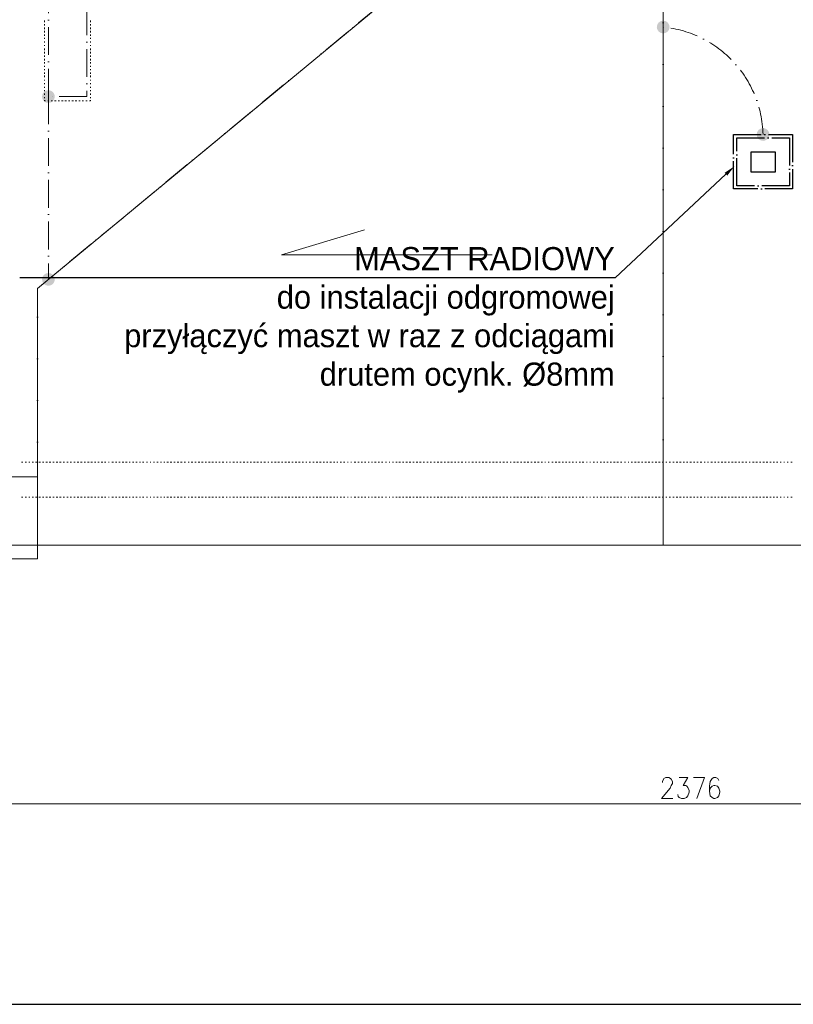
# Model space of a CAD drawing. Header units: centimetres. Extents: x -16053 to 7031, y -7778 to 254.
# Tile 148 of 256: x -6083 to -5412, y -6870 to -6017. Entities that reach past the tile are written whole.
import ezdxf
from ezdxf import colors
from ezdxf.entities.mleader import LeaderData, LeaderLine
from ezdxf.math import Vec2, Vec3

# ---------------------------------------------------------------- set-up
doc = ezdxf.new("R2010")
doc.units = ezdxf.units.CM
doc.header["$MEASUREMENT"] = 0
doc.linetypes.add('ACAD_ISO04W100', pattern=[30, 24, -3, 0, -3])
doc.linetypes.add('ACAD_ISO10W100', pattern=[18, 12, -3, 0, -3])
doc.layers.get('0').update_dxf_attribs({"linetype": 'CONTINUOUS'})
doc.layers.add('_jte_Uziom fund', color=243, linetype='ACAD_ISO04W100', lineweight=30)
doc.layers.add('ODGROMÓWKA', color=3, linetype='ACAD_ISO10W100', lineweight=13)
doc.layers.add('OPISY ELEKTRYCZNE', color=120, linetype='CONTINUOUS')

msp = doc.modelspace()

# ---------------------------------------------------------------- hatches: boundary and pattern name
at = {"layer": 'ODGROMÓWKA'}
h = msp.add_hatch(color=256, dxfattribs=at)
edge = h.paths.add_edge_path()
edge.add_arc((-5525.253, -6023.624), 5.528, 0, 360)
h = msp.add_hatch(color=256, dxfattribs=at)
edge = h.paths.add_edge_path()
edge.add_arc((-6057.941, -6083.848), 5.528, 0, 360)
h = msp.add_hatch(color=256, dxfattribs=at)
edge = h.paths.add_edge_path()
edge.add_arc((-5438.713, -6116.661), 5.528, 0, 360)
h = msp.add_hatch(color=256, dxfattribs=at)
edge = h.paths.add_edge_path()
edge.add_arc((-6057.941, -6242.139), 5.528, 0, 360)

# ---------------------------------------------------------------- linework, layer by layer
at = {"color": 252, "linetype": 'Continuous', "lineweight": 9, "true_color": 0x989898}
for points in [[(-4333.058, -5131.882), (-4313.211, -5131.882), (-4313.211, -6472.274), (-4360.845, -6472.274), (-6689.661, -6472.274), (-6689.661, -6402.476), (-6689.661, -5131.882), (-4935.441, -5131.882)], [(-5525.253, -6472.274), (-5525.253, -5131.882), (-5525.253, -5802.078), (-4983.407, -5354.178), (-4983.407, -5131.882), (-5525.253, -5131.882), (-6067.431, -5131.882), (-6067.431, -5354.178), (-5525.253, -5802.078), (-6067.431, -6249.978), (-6067.431, -6472.274), (-5525.253, -6472.274), (-4983.407, -6472.274), (-4983.407, -6249.978), (-5525.253, -5802.078)], [(-5673.451, -6220.868), (-5856.051, -6220.868), (-5783.937, -6199.366)]]:
    msp.add_lwpolyline(points, dxfattribs=at)
at = {"color": 254, "linetype": 'Continuous', "lineweight": 5, "true_color": 0xfdc4fd}
for points in [[(-6061.476, -6018.089), (-6061.476, -6019.412), (-6061.476, -6019.412)], [(-6021.45, -6019.412), (-6021.45, -6018.089), (-6021.45, -6018.089)], [(-6061.476, -6021.066), (-6061.476, -6022.389), (-6061.476, -6022.389)], [(-6061.476, -6024.043), (-6061.476, -6025.367), (-6061.476, -6025.367)], [(-6061.476, -6027.021), (-6061.476, -6028.344), (-6061.476, -6028.344)], [(-6021.45, -6022.389), (-6021.45, -6021.066), (-6021.45, -6021.066)], [(-6021.45, -6025.367), (-6021.45, -6024.043), (-6021.45, -6024.043)], [(-6021.45, -6028.344), (-6021.45, -6027.021), (-6021.45, -6027.021)], [(-6061.476, -6029.998), (-6061.476, -6031.321), (-6061.476, -6031.321)], [(-6061.476, -6032.975), (-6061.476, -6033.967), (-6061.476, -6033.967)], [(-6061.476, -6036.283), (-6061.476, -6036.945), (-6061.476, -6036.945)], [(-6021.45, -6031.321), (-6021.45, -6029.998), (-6021.45, -6029.998)], [(-6021.45, -6033.967), (-6021.45, -6032.975), (-6021.45, -6032.975)], [(-6021.45, -6036.945), (-6021.45, -6036.283), (-6021.45, -6036.283)], [(-6061.476, -6039.26), (-6061.476, -6039.922), (-6061.476, -6039.922)], [(-6061.476, -6042.237), (-6061.476, -6043.561), (-6061.476, -6043.561)], [(-6021.45, -6039.922), (-6021.45, -6039.26), (-6021.45, -6039.26)], [(-6021.45, -6043.561), (-6021.45, -6042.237), (-6021.45, -6042.237)], [(-6061.476, -6045.215), (-6061.476, -6046.538), (-6061.476, -6046.538)], [(-6061.476, -6048.192), (-6061.476, -6049.515), (-6061.476, -6049.515)], [(-6061.476, -6051.169), (-6061.476, -6052.492), (-6061.476, -6052.492)], [(-6021.45, -6046.538), (-6021.45, -6045.215), (-6021.45, -6045.215)], [(-6021.45, -6049.515), (-6021.45, -6048.192), (-6021.45, -6048.192)], [(-6021.45, -6052.492), (-6021.45, -6051.169), (-6021.45, -6051.169)], [(-6061.476, -6054.146), (-6061.476, -6055.138), (-6061.476, -6055.138)], [(-6061.476, -6057.123), (-6061.476, -6058.116), (-6061.476, -6058.116)], [(-6061.476, -6060.1), (-6061.476, -6061.093), (-6061.476, -6061.093)], [(-6021.45, -6055.138), (-6021.45, -6054.146), (-6021.45, -6054.146)], [(-6021.45, -6058.116), (-6021.45, -6057.123), (-6021.45, -6057.123)], [(-6021.45, -6061.093), (-6021.45, -6060.1), (-6021.45, -6060.1)], [(-6061.476, -6063.078), (-6061.476, -6064.07), (-6061.476, -6064.07)], [(-6061.476, -6065.724), (-6061.476, -6067.047), (-6061.476, -6067.047)], [(-6061.476, -6069.363), (-6061.476, -6070.024), (-6061.476, -6070.024)], [(-6021.45, -6064.07), (-6021.45, -6063.078), (-6021.45, -6063.078)], [(-6021.45, -6067.047), (-6021.45, -6065.724), (-6021.45, -6065.724)], [(-6021.45, -6070.024), (-6021.45, -6069.363), (-6021.45, -6069.363)], [(-6061.476, -6072.34), (-6061.476, -6073.002), (-6061.476, -6073.002)], [(-6061.476, -6075.317), (-6061.476, -6076.31), (-6061.476, -6076.31)], [(-6061.476, -6078.294), (-6061.476, -6079.287), (-6061.476, -6079.287)], [(-6021.45, -6073.002), (-6021.45, -6072.34), (-6021.45, -6072.34)], [(-6021.45, -6076.31), (-6021.45, -6075.317), (-6021.45, -6075.317)], [(-6021.45, -6079.287), (-6021.45, -6078.294), (-6021.45, -6078.294)], [(-6061.476, -6081.271), (-6061.476, -6082.264), (-6061.476, -6082.264)], [(-6061.476, -6084.249), (-6061.476, -6085.241), (-6061.476, -6085.241)], [(-6061.476, -6086.895), (-6061.476, -6087.557), (-6061.476, -6087.557)], [(-6061.476, -6087.557), (-6060.484, -6087.557), (-6060.484, -6087.557)], [(-6058.499, -6087.557), (-6057.507, -6087.557), (-6057.507, -6087.557)], [(-6055.522, -6087.557), (-6054.529, -6087.557), (-6054.529, -6087.557)], [(-6052.545, -6087.557), (-6051.222, -6087.557), (-6051.222, -6087.557)], [(-6049.568, -6087.557), (-6048.244, -6087.557), (-6048.244, -6087.557)], [(-6046.59, -6087.557), (-6045.267, -6087.557), (-6045.267, -6087.557)], [(-6043.613, -6087.557), (-6042.29, -6087.557), (-6042.29, -6087.557)], [(-6040.636, -6087.557), (-6039.313, -6087.557), (-6039.313, -6087.557)], [(-6037.659, -6087.557), (-6036.336, -6087.557), (-6036.336, -6087.557)], [(-6034.682, -6087.557), (-6033.358, -6087.557), (-6033.358, -6087.557)], [(-6031.704, -6087.557), (-6030.381, -6087.557), (-6030.381, -6087.557)], [(-6028.727, -6087.557), (-6027.404, -6087.557), (-6027.404, -6087.557)], [(-6025.419, -6087.557), (-6024.427, -6087.557), (-6024.427, -6087.557)], [(-6022.442, -6087.557), (-6021.45, -6087.557), (-6021.45, -6086.895)], [(-6021.45, -6082.264), (-6021.45, -6081.271), (-6021.45, -6081.271)], [(-6021.45, -6085.241), (-6021.45, -6084.249), (-6021.45, -6084.249)], [(-6081.324, -6400.491), (-6080.001, -6400.491), (-6080.001, -6400.491)], [(-6078.016, -6400.491), (-6077.024, -6400.491), (-6077.024, -6400.491)], [(-6075.039, -6400.491), (-6074.047, -6400.491), (-6074.047, -6400.491)], [(-6072.062, -6400.491), (-6070.739, -6400.491), (-6070.739, -6400.491)], [(-6069.085, -6400.491), (-6067.761, -6400.491), (-6067.761, -6400.491)], [(-6066.107, -6400.491), (-6064.784, -6400.491), (-6064.784, -6400.491)], [(-6063.13, -6400.491), (-6061.807, -6400.491), (-6061.807, -6400.491)], [(-6060.153, -6400.491), (-6058.83, -6400.491), (-6058.83, -6400.491)], [(-6057.176, -6400.491), (-6055.853, -6400.491), (-6055.853, -6400.491)], [(-6054.199, -6400.491), (-6052.876, -6400.491), (-6052.876, -6400.491)], [(-6051.222, -6400.491), (-6049.898, -6400.491), (-6049.898, -6400.491)], [(-6048.244, -6400.491), (-6046.921, -6400.491), (-6046.921, -6400.491)], [(-6045.267, -6400.491), (-6043.944, -6400.491), (-6043.944, -6400.491)], [(-6041.959, -6400.491), (-6040.967, -6400.491), (-6040.967, -6400.491)], [(-6038.982, -6400.491), (-6037.99, -6400.491), (-6037.99, -6400.491)], [(-6036.005, -6400.491), (-6034.682, -6400.491), (-6034.682, -6400.491)], [(-6033.028, -6400.491), (-6031.704, -6400.491), (-6031.704, -6400.491)], [(-6030.05, -6400.491), (-6028.727, -6400.491), (-6028.727, -6400.491)], [(-6027.073, -6400.491), (-6025.75, -6400.491), (-6025.75, -6400.491)], [(-6024.096, -6400.491), (-6022.773, -6400.491), (-6022.773, -6400.491)], [(-6021.119, -6400.491), (-6019.796, -6400.491), (-6019.796, -6400.491)], [(-6018.142, -6400.491), (-6016.819, -6400.491), (-6016.819, -6400.491)], [(-6015.165, -6400.491), (-6013.841, -6400.491), (-6013.841, -6400.491)], [(-6012.187, -6400.491), (-6010.864, -6400.491), (-6010.864, -6400.491)], [(-6009.21, -6400.491), (-6008.218, -6400.491), (-6008.218, -6400.491)], [(-6005.902, -6400.491), (-6005.241, -6400.491), (-6005.241, -6400.491)], [(-6002.925, -6400.491), (-6001.602, -6400.491), (-6001.602, -6400.491)], [(-5999.948, -6400.491), (-5998.625, -6400.491), (-5998.625, -6400.491)], [(-5996.971, -6400.491), (-5995.648, -6400.491), (-5995.648, -6400.491)], [(-5993.994, -6400.491), (-5992.67, -6400.491), (-5992.67, -6400.491)], [(-5991.016, -6400.491), (-5989.693, -6400.491), (-5989.693, -6400.491)], [(-5988.039, -6400.491), (-5987.047, -6400.491), (-5987.047, -6400.491)], [(-5985.062, -6400.491), (-5984.07, -6400.491), (-5984.07, -6400.491)], [(-5982.085, -6400.491), (-5981.092, -6400.491), (-5981.092, -6400.491)], [(-5979.108, -6400.491), (-5978.115, -6400.491), (-5978.115, -6400.491)], [(-5976.461, -6400.491), (-5975.138, -6400.491), (-5975.138, -6400.491)], [(-5972.822, -6400.491), (-5972.161, -6400.491), (-5972.161, -6400.491)], [(-5969.845, -6400.491), (-5969.184, -6400.491), (-5969.184, -6400.491)], [(-5966.868, -6400.491), (-5965.876, -6400.491), (-5965.876, -6400.491)], [(-5963.891, -6400.491), (-5962.899, -6400.491), (-5962.899, -6400.491)], [(-5960.914, -6400.491), (-5959.921, -6400.491), (-5959.921, -6400.491)], [(-5957.937, -6400.491), (-5956.944, -6400.491), (-5956.944, -6400.491)], [(-5955.29, -6400.491), (-5953.967, -6400.491), (-5953.967, -6400.491)], [(-5952.313, -6400.491), (-5950.99, -6400.491), (-5950.99, -6400.491)], [(-5949.336, -6400.491), (-5948.013, -6400.491), (-5948.013, -6400.491)], [(-5946.359, -6400.491), (-5945.035, -6400.491), (-5945.035, -6400.491)], [(-5943.381, -6400.491), (-5942.058, -6400.491), (-5942.058, -6400.491)], [(-5940.404, -6400.491), (-5939.081, -6400.491), (-5939.081, -6400.491)], [(-5936.766, -6400.491), (-5936.104, -6400.491), (-5936.104, -6400.491)], [(-5934.119, -6400.491), (-5932.796, -6400.491), (-5932.796, -6400.491)], [(-5931.142, -6400.491), (-5929.819, -6400.491), (-5929.819, -6400.491)], [(-5928.165, -6400.491), (-5926.842, -6400.491), (-5926.842, -6400.491)], [(-5925.188, -6400.491), (-5923.864, -6400.491), (-5923.864, -6400.491)], [(-5922.21, -6400.491), (-5920.887, -6400.491), (-5920.887, -6400.491)], [(-5919.233, -6400.491), (-5917.91, -6400.491), (-5917.91, -6400.491)], [(-5916.256, -6400.491), (-5914.933, -6400.491), (-5914.933, -6400.491)], [(-5913.279, -6400.491), (-5911.956, -6400.491), (-5911.956, -6400.491)], [(-5910.302, -6400.491), (-5908.979, -6400.491), (-5908.979, -6400.491)], [(-5907.325, -6400.491), (-5906.001, -6400.491), (-5906.001, -6400.491)], [(-5904.017, -6400.491), (-5903.024, -6400.491), (-5903.024, -6400.491)], [(-5901.039, -6400.491), (-5900.047, -6400.491), (-5900.047, -6400.491)], [(-5898.062, -6400.491), (-5896.739, -6400.491), (-5896.739, -6400.491)], [(-5895.085, -6400.491), (-5893.762, -6400.491), (-5893.762, -6400.491)], [(-5892.108, -6400.491), (-5890.785, -6400.491), (-5890.785, -6400.491)], [(-5889.131, -6400.491), (-5887.807, -6400.491), (-5887.807, -6400.491)], [(-5886.153, -6400.491), (-5884.83, -6400.491), (-5884.83, -6400.491)], [(-5883.176, -6400.491), (-5881.853, -6400.491), (-5881.853, -6400.491)], [(-5880.199, -6400.491), (-5878.876, -6400.491), (-5878.876, -6400.491)], [(-5877.222, -6400.491), (-5875.899, -6400.491), (-5875.899, -6400.491)], [(-5874.245, -6400.491), (-5872.922, -6400.491), (-5872.922, -6400.491)], [(-5871.268, -6400.491), (-5869.944, -6400.491), (-5869.944, -6400.491)], [(-5867.96, -6400.491), (-5866.967, -6400.491), (-5866.967, -6400.491)], [(-5864.982, -6400.491), (-5863.659, -6400.491), (-5863.659, -6400.491)], [(-5862.005, -6400.491), (-5860.682, -6400.491), (-5860.682, -6400.491)], [(-5859.028, -6400.491), (-5857.705, -6400.491), (-5857.705, -6400.491)], [(-5856.051, -6400.491), (-5854.728, -6400.491), (-5854.728, -6400.491)], [(-5853.074, -6400.491), (-5851.751, -6400.491), (-5851.751, -6400.491)], [(-5850.097, -6400.491), (-5848.773, -6400.491), (-5848.773, -6400.491)], [(-5847.119, -6400.491), (-5845.796, -6400.491), (-5845.796, -6400.491)], [(-5844.142, -6400.491), (-5842.819, -6400.491), (-5842.819, -6400.491)], [(-5841.165, -6400.491), (-5839.842, -6400.491), (-5839.842, -6400.491)], [(-5838.188, -6400.491), (-5836.865, -6400.491), (-5836.865, -6400.491)], [(-5834.88, -6400.491), (-5833.887, -6400.491), (-5833.887, -6400.491)], [(-5831.903, -6400.491), (-5830.91, -6400.491), (-5830.91, -6400.491)], [(-5828.925, -6400.491), (-5827.602, -6400.491), (-5827.602, -6400.491)], [(-5825.948, -6400.491), (-5824.625, -6400.491), (-5824.625, -6400.491)], [(-5822.971, -6400.491), (-5821.648, -6400.491), (-5821.648, -6400.491)], [(-5819.994, -6400.491), (-5818.671, -6400.491), (-5818.671, -6400.491)], [(-5817.017, -6400.491), (-5815.694, -6400.491), (-5815.694, -6400.491)], [(-5814.04, -6400.491), (-5812.716, -6400.491), (-5812.716, -6400.491)], [(-5811.062, -6400.491), (-5809.739, -6400.491), (-5809.739, -6400.491)], [(-5808.085, -6400.491), (-5807.093, -6400.491), (-5807.093, -6400.491)], [(-5805.108, -6400.491), (-5804.116, -6400.491), (-5804.116, -6400.491)], [(-5802.131, -6400.491), (-5801.138, -6400.491), (-5801.138, -6400.491)], [(-5798.823, -6400.491), (-5798.161, -6400.491), (-5798.161, -6400.491)], [(-5795.846, -6400.491), (-5795.184, -6400.491), (-5795.184, -6400.491)], [(-5792.869, -6400.491), (-5791.545, -6400.491), (-5791.545, -6400.491)], [(-5789.891, -6400.491), (-5788.568, -6400.491), (-5788.568, -6400.491)], [(-5786.914, -6400.491), (-5785.922, -6400.491), (-5785.922, -6400.491)], [(-5783.937, -6400.491), (-5782.945, -6400.491), (-5782.945, -6400.491)], [(-5780.96, -6400.491), (-5779.967, -6400.491), (-5779.967, -6400.491)], [(-5777.983, -6400.491), (-5776.99, -6400.491), (-5776.99, -6400.491)], [(-5775.336, -6400.491), (-5774.013, -6400.491), (-5774.013, -6400.491)], [(-5772.359, -6400.491), (-5771.036, -6400.491), (-5771.036, -6400.491)], [(-5769.382, -6400.491), (-5768.059, -6400.491), (-5768.059, -6400.491)], [(-5765.743, -6400.491), (-5765.082, -6400.491), (-5765.082, -6400.491)], [(-5762.766, -6400.491), (-5762.104, -6400.491), (-5762.104, -6400.491)], [(-5759.789, -6400.491), (-5758.796, -6400.491), (-5758.796, -6400.491)], [(-5756.812, -6400.491), (-5755.819, -6400.491), (-5755.819, -6400.491)], [(-5754.165, -6400.491), (-5752.842, -6400.491), (-5752.842, -6400.491)], [(-5751.188, -6400.491), (-5749.865, -6400.491), (-5749.865, -6400.491)], [(-5748.211, -6400.491), (-5746.888, -6400.491), (-5746.888, -6400.491)], [(-5745.234, -6400.491), (-5743.91, -6400.491), (-5743.91, -6400.491)], [(-5742.256, -6400.491), (-5740.933, -6400.491), (-5740.933, -6400.491)], [(-5739.279, -6400.491), (-5737.956, -6400.491), (-5737.956, -6400.491)], [(-5736.302, -6400.491), (-5734.979, -6400.491), (-5734.979, -6400.491)], [(-5733.325, -6400.491), (-5732.002, -6400.491), (-5732.002, -6400.491)], [(-5730.017, -6400.491), (-5729.025, -6400.491), (-5729.025, -6400.491)], [(-5727.04, -6400.491), (-5726.047, -6400.491), (-5726.047, -6400.491)], [(-5724.063, -6400.491), (-5722.739, -6400.491), (-5722.739, -6400.491)], [(-5721.085, -6400.491), (-5719.762, -6400.491), (-5719.762, -6400.491)], [(-5718.108, -6400.491), (-5716.785, -6400.491), (-5716.785, -6400.491)], [(-5715.131, -6400.491), (-5713.808, -6400.491), (-5713.808, -6400.491)], [(-5712.154, -6400.491), (-5710.831, -6400.491), (-5710.831, -6400.491)], [(-5709.177, -6400.491), (-5707.854, -6400.491), (-5707.854, -6400.491)], [(-5706.2, -6400.491), (-5704.876, -6400.491), (-5704.876, -6400.491)], [(-5703.222, -6400.491), (-5701.899, -6400.491), (-5701.899, -6400.491)], [(-5700.245, -6400.491), (-5698.922, -6400.491), (-5698.922, -6400.491)], [(-5696.937, -6400.491), (-5695.945, -6400.491), (-5695.945, -6400.491)], [(-5693.96, -6400.491), (-5692.968, -6400.491), (-5692.968, -6400.491)], [(-5690.983, -6400.491), (-5689.66, -6400.491), (-5689.66, -6400.491)], [(-5688.006, -6400.491), (-5686.682, -6400.491), (-5686.682, -6400.491)], [(-5685.028, -6400.491), (-5683.705, -6400.491), (-5683.705, -6400.491)], [(-5682.051, -6400.491), (-5680.728, -6400.491), (-5680.728, -6400.491)], [(-5679.074, -6400.491), (-5677.751, -6400.491), (-5677.751, -6400.491)], [(-5676.097, -6400.491), (-5674.774, -6400.491), (-5674.774, -6400.491)], [(-5673.12, -6400.491), (-5671.797, -6400.491), (-5671.797, -6400.491)], [(-5670.143, -6400.491), (-5668.819, -6400.491), (-5668.819, -6400.491)], [(-5667.165, -6400.491), (-5665.842, -6400.491), (-5665.842, -6400.491)], [(-5664.188, -6400.491), (-5662.865, -6400.491), (-5662.865, -6400.491)], [(-5660.88, -6400.491), (-5659.888, -6400.491), (-5659.888, -6400.491)], [(-5657.903, -6400.491), (-5656.911, -6400.491), (-5656.911, -6400.491)], [(-5654.926, -6400.491), (-5653.603, -6400.491), (-5653.603, -6400.491)], [(-5651.949, -6400.491), (-5650.626, -6400.491), (-5650.626, -6400.491)], [(-5648.972, -6400.491), (-5647.648, -6400.491), (-5647.648, -6400.491)], [(-5645.994, -6400.491), (-5644.671, -6400.491), (-5644.671, -6400.491)], [(-5643.017, -6400.491), (-5641.694, -6400.491), (-5641.694, -6400.491)], [(-5640.04, -6400.491), (-5638.717, -6400.491), (-5638.717, -6400.491)], [(-5637.063, -6400.491), (-5635.74, -6400.491), (-5635.74, -6400.491)], [(-5634.086, -6400.491), (-5632.762, -6400.491), (-5632.762, -6400.491)], [(-5631.108, -6400.491), (-5629.785, -6400.491), (-5629.785, -6400.491)], [(-5627.801, -6400.491), (-5627.139, -6400.491), (-5627.139, -6400.491)], [(-5624.823, -6400.491), (-5624.162, -6400.491), (-5624.162, -6400.491)], [(-5621.846, -6400.491), (-5620.523, -6400.491), (-5620.523, -6400.491)], [(-5618.869, -6400.491), (-5617.546, -6400.491), (-5617.546, -6400.491)], [(-5615.892, -6400.491), (-5614.569, -6400.491), (-5614.569, -6400.491)], [(-5612.915, -6400.491), (-5611.591, -6400.491), (-5611.591, -6400.491)], [(-5609.937, -6400.491), (-5608.614, -6400.491), (-5608.614, -6400.491)], [(-5606.96, -6400.491), (-5605.968, -6400.491), (-5605.968, -6400.491)], [(-5603.983, -6400.491), (-5602.991, -6400.491), (-5602.991, -6400.491)], [(-5601.006, -6400.491), (-5600.013, -6400.491), (-5600.013, -6400.491)], [(-5598.029, -6400.491), (-5597.036, -6400.491), (-5597.036, -6400.491)], [(-5595.382, -6400.491), (-5594.059, -6400.491), (-5594.059, -6400.491)], [(-5591.744, -6400.491), (-5591.082, -6400.491), (-5591.082, -6400.491)], [(-5588.766, -6400.491), (-5588.105, -6400.491), (-5588.105, -6400.491)], [(-5585.789, -6400.491), (-5584.797, -6400.491), (-5584.797, -6400.491)], [(-5582.812, -6400.491), (-5581.82, -6400.491), (-5581.82, -6400.491)], [(-5579.835, -6400.491), (-5578.842, -6400.491), (-5578.842, -6400.491)], [(-5576.858, -6400.491), (-5575.865, -6400.491), (-5575.865, -6400.491)], [(-5574.211, -6400.491), (-5572.888, -6400.491), (-5572.888, -6400.491)], [(-5571.234, -6400.491), (-5569.911, -6400.491), (-5569.911, -6400.491)], [(-5568.257, -6400.491), (-5566.934, -6400.491), (-5566.934, -6400.491)], [(-5565.28, -6400.491), (-5563.957, -6400.491), (-5563.957, -6400.491)], [(-5562.303, -6400.491), (-5560.979, -6400.491), (-5560.979, -6400.491)], [(-5558.664, -6400.491), (-5558.002, -6400.491), (-5558.002, -6400.491)], [(-5555.687, -6400.491), (-5555.025, -6400.491), (-5555.025, -6400.491)], [(-5553.04, -6400.491), (-5551.717, -6400.491), (-5551.717, -6400.491)], [(-5550.063, -6400.491), (-5548.74, -6400.491), (-5548.74, -6400.491)], [(-5547.086, -6400.491), (-5545.763, -6400.491), (-5545.763, -6400.491)], [(-5544.109, -6400.491), (-5542.785, -6400.491), (-5542.785, -6400.491)], [(-5541.132, -6400.491), (-5539.808, -6400.491), (-5539.808, -6400.491)], [(-5538.154, -6400.491), (-5536.831, -6400.491), (-5536.831, -6400.491)], [(-5535.177, -6400.491), (-5533.854, -6400.491), (-5533.854, -6400.491)], [(-5532.2, -6400.491), (-5530.877, -6400.491), (-5530.877, -6400.491)], [(-5529.223, -6400.491), (-5527.9, -6400.491), (-5527.9, -6400.491)], [(-5526.246, -6400.491), (-5524.922, -6400.491), (-5524.922, -6400.491)], [(-5522.938, -6400.491), (-5521.945, -6400.491), (-5521.945, -6400.491)], [(-5519.96, -6400.491), (-5518.968, -6400.491), (-5518.968, -6400.491)], [(-5516.983, -6400.491), (-5515.66, -6400.491), (-5515.66, -6400.491)], [(-5514.006, -6400.491), (-5512.683, -6400.491), (-5512.683, -6400.491)], [(-5511.029, -6400.491), (-5509.706, -6400.491), (-5509.706, -6400.491)], [(-5508.052, -6400.491), (-5506.729, -6400.491), (-5506.729, -6400.491)], [(-5505.075, -6400.491), (-5503.751, -6400.491), (-5503.751, -6400.491)], [(-5502.097, -6400.491), (-5500.774, -6400.491), (-5500.774, -6400.491)], [(-5499.12, -6400.491), (-5497.797, -6400.491), (-5497.797, -6400.491)], [(-5496.143, -6400.491), (-5494.82, -6400.491), (-5494.82, -6400.491)], [(-5493.166, -6400.491), (-5491.843, -6400.491), (-5491.843, -6400.491)], [(-5489.858, -6400.491), (-5488.865, -6400.491), (-5488.865, -6400.491)], [(-5486.881, -6400.491), (-5485.888, -6400.491), (-5485.888, -6400.491)], [(-5483.904, -6400.491), (-5482.58, -6400.491), (-5482.58, -6400.491)], [(-5480.926, -6400.491), (-5479.603, -6400.491), (-5479.603, -6400.491)], [(-5477.949, -6400.491), (-5476.626, -6400.491), (-5476.626, -6400.491)], [(-5474.972, -6400.491), (-5473.649, -6400.491), (-5473.649, -6400.491)], [(-5471.995, -6400.491), (-5470.672, -6400.491), (-5470.672, -6400.491)], [(-5469.018, -6400.491), (-5467.694, -6400.491), (-5467.694, -6400.491)], [(-5466.04, -6400.491), (-5464.717, -6400.491), (-5464.717, -6400.491)], [(-5463.063, -6400.491), (-5461.74, -6400.491), (-5461.74, -6400.491)], [(-5460.086, -6400.491), (-5458.763, -6400.491), (-5458.763, -6400.491)], [(-5457.109, -6400.491), (-5455.786, -6400.491), (-5455.786, -6400.491)], [(-5453.801, -6400.491), (-5452.809, -6400.491), (-5452.809, -6400.491)], [(-5450.824, -6400.491), (-5449.831, -6400.491), (-5449.831, -6400.491)], [(-5447.847, -6400.491), (-5446.523, -6400.491), (-5446.523, -6400.491)], [(-5444.869, -6400.491), (-5443.546, -6400.491), (-5443.546, -6400.491)], [(-5441.892, -6400.491), (-5440.569, -6400.491), (-5440.569, -6400.491)], [(-5438.915, -6400.491), (-5437.592, -6400.491), (-5437.592, -6400.491)], [(-5435.938, -6400.491), (-5434.615, -6400.491), (-5434.615, -6400.491)], [(-5432.961, -6400.491), (-5431.637, -6400.491), (-5431.637, -6400.491)], [(-5429.983, -6400.491), (-5428.66, -6400.491), (-5428.66, -6400.491)], [(-5427.006, -6400.491), (-5426.014, -6400.491), (-5426.014, -6400.491)], [(-5424.029, -6400.491), (-5423.037, -6400.491), (-5423.037, -6400.491)], [(-5420.721, -6400.491), (-5420.06, -6400.491), (-5420.06, -6400.491)], [(-5417.744, -6400.491), (-5417.082, -6400.491), (-5417.082, -6400.491)], [(-5414.767, -6400.491), (-5413.444, -6400.491), (-5413.444, -6400.491)], [(-6081.324, -6430.594), (-6080.001, -6430.594), (-6080.001, -6430.594)], [(-6078.016, -6430.594), (-6077.024, -6430.594), (-6077.024, -6430.594)], [(-6075.039, -6430.594), (-6074.047, -6430.594), (-6074.047, -6430.594)], [(-6072.062, -6430.594), (-6070.739, -6430.594), (-6070.739, -6430.594)], [(-6069.085, -6430.594), (-6067.761, -6430.594), (-6067.761, -6430.594)], [(-6066.107, -6430.594), (-6064.784, -6430.594), (-6064.784, -6430.594)], [(-6063.13, -6430.594), (-6061.807, -6430.594), (-6061.807, -6430.594)], [(-6060.153, -6430.594), (-6058.83, -6430.594), (-6058.83, -6430.594)], [(-6057.176, -6430.594), (-6055.853, -6430.594), (-6055.853, -6430.594)], [(-6054.199, -6430.594), (-6052.876, -6430.594), (-6052.876, -6430.594)], [(-6051.222, -6430.594), (-6049.898, -6430.594), (-6049.898, -6430.594)], [(-6048.244, -6430.594), (-6046.921, -6430.594), (-6046.921, -6430.594)], [(-6045.267, -6430.594), (-6043.944, -6430.594), (-6043.944, -6430.594)], [(-6041.959, -6430.594), (-6040.967, -6430.594), (-6040.967, -6430.594)], [(-6038.982, -6430.594), (-6037.99, -6430.594), (-6037.99, -6430.594)], [(-6036.005, -6430.594), (-6034.682, -6430.594), (-6034.682, -6430.594)], [(-6033.028, -6430.594), (-6031.704, -6430.594), (-6031.704, -6430.594)], [(-6030.05, -6430.594), (-6028.727, -6430.594), (-6028.727, -6430.594)], [(-6027.073, -6430.594), (-6025.75, -6430.594), (-6025.75, -6430.594)], [(-6024.096, -6430.594), (-6022.773, -6430.594), (-6022.773, -6430.594)], [(-6021.119, -6430.594), (-6019.796, -6430.594), (-6019.796, -6430.594)], [(-6018.142, -6430.594), (-6016.819, -6430.594), (-6016.819, -6430.594)], [(-6015.165, -6430.594), (-6013.841, -6430.594), (-6013.841, -6430.594)], [(-6012.187, -6430.594), (-6010.864, -6430.594), (-6010.864, -6430.594)], [(-6009.21, -6430.594), (-6008.218, -6430.594), (-6008.218, -6430.594)], [(-6005.902, -6430.594), (-6005.241, -6430.594), (-6005.241, -6430.594)], [(-6002.925, -6430.594), (-6001.602, -6430.594), (-6001.602, -6430.594)], [(-5999.948, -6430.594), (-5998.625, -6430.594), (-5998.625, -6430.594)], [(-5996.971, -6430.594), (-5995.648, -6430.594), (-5995.648, -6430.594)], [(-5993.994, -6430.594), (-5992.67, -6430.594), (-5992.67, -6430.594)], [(-5991.016, -6430.594), (-5989.693, -6430.594), (-5989.693, -6430.594)], [(-5988.039, -6430.594), (-5987.047, -6430.594), (-5987.047, -6430.594)], [(-5985.062, -6430.594), (-5984.07, -6430.594), (-5984.07, -6430.594)], [(-5982.085, -6430.594), (-5981.092, -6430.594), (-5981.092, -6430.594)], [(-5979.108, -6430.594), (-5978.115, -6430.594), (-5978.115, -6430.594)], [(-5976.461, -6430.594), (-5975.138, -6430.594), (-5975.138, -6430.594)], [(-5972.822, -6430.594), (-5972.161, -6430.594), (-5972.161, -6430.594)], [(-5969.845, -6430.594), (-5969.184, -6430.594), (-5969.184, -6430.594)], [(-5966.868, -6430.594), (-5965.876, -6430.594), (-5965.876, -6430.594)], [(-5963.891, -6430.594), (-5962.899, -6430.594), (-5962.899, -6430.594)], [(-5960.914, -6430.594), (-5959.921, -6430.594), (-5959.921, -6430.594)], [(-5957.937, -6430.594), (-5956.944, -6430.594), (-5956.944, -6430.594)], [(-5955.29, -6430.594), (-5953.967, -6430.594), (-5953.967, -6430.594)], [(-5952.313, -6430.594), (-5950.99, -6430.594), (-5950.99, -6430.594)], [(-5949.336, -6430.594), (-5948.013, -6430.594), (-5948.013, -6430.594)], [(-5946.359, -6430.594), (-5945.035, -6430.594), (-5945.035, -6430.594)], [(-5943.381, -6430.594), (-5942.058, -6430.594), (-5942.058, -6430.594)], [(-5940.404, -6430.594), (-5939.081, -6430.594), (-5939.081, -6430.594)], [(-5936.766, -6430.594), (-5936.104, -6430.594), (-5936.104, -6430.594)], [(-5934.119, -6430.594), (-5932.796, -6430.594), (-5932.796, -6430.594)], [(-5931.142, -6430.594), (-5929.819, -6430.594), (-5929.819, -6430.594)], [(-5928.165, -6430.594), (-5926.842, -6430.594), (-5926.842, -6430.594)], [(-5925.188, -6430.594), (-5923.864, -6430.594), (-5923.864, -6430.594)], [(-5922.21, -6430.594), (-5920.887, -6430.594), (-5920.887, -6430.594)], [(-5919.233, -6430.594), (-5917.91, -6430.594), (-5917.91, -6430.594)], [(-5916.256, -6430.594), (-5914.933, -6430.594), (-5914.933, -6430.594)], [(-5913.279, -6430.594), (-5911.956, -6430.594), (-5911.956, -6430.594)], [(-5910.302, -6430.594), (-5908.979, -6430.594), (-5908.979, -6430.594)], [(-5907.325, -6430.594), (-5906.001, -6430.594), (-5906.001, -6430.594)], [(-5904.017, -6430.594), (-5903.024, -6430.594), (-5903.024, -6430.594)], [(-5901.039, -6430.594), (-5900.047, -6430.594), (-5900.047, -6430.594)], [(-5898.062, -6430.594), (-5896.739, -6430.594), (-5896.739, -6430.594)], [(-5895.085, -6430.594), (-5893.762, -6430.594), (-5893.762, -6430.594)], [(-5892.108, -6430.594), (-5890.785, -6430.594), (-5890.785, -6430.594)], [(-5889.131, -6430.594), (-5887.807, -6430.594), (-5887.807, -6430.594)], [(-5886.153, -6430.594), (-5884.83, -6430.594), (-5884.83, -6430.594)], [(-5883.176, -6430.594), (-5881.853, -6430.594), (-5881.853, -6430.594)], [(-5880.199, -6430.594), (-5878.876, -6430.594), (-5878.876, -6430.594)], [(-5877.222, -6430.594), (-5875.899, -6430.594), (-5875.899, -6430.594)], [(-5874.245, -6430.594), (-5872.922, -6430.594), (-5872.922, -6430.594)], [(-5871.268, -6430.594), (-5869.944, -6430.594), (-5869.944, -6430.594)], [(-5867.96, -6430.594), (-5866.967, -6430.594), (-5866.967, -6430.594)], [(-5864.982, -6430.594), (-5863.659, -6430.594), (-5863.659, -6430.594)], [(-5862.005, -6430.594), (-5860.682, -6430.594), (-5860.682, -6430.594)], [(-5859.028, -6430.594), (-5857.705, -6430.594), (-5857.705, -6430.594)], [(-5856.051, -6430.594), (-5854.728, -6430.594), (-5854.728, -6430.594)], [(-5853.074, -6430.594), (-5851.751, -6430.594), (-5851.751, -6430.594)], [(-5850.097, -6430.594), (-5848.773, -6430.594), (-5848.773, -6430.594)], [(-5847.119, -6430.594), (-5845.796, -6430.594), (-5845.796, -6430.594)], [(-5844.142, -6430.594), (-5842.819, -6430.594), (-5842.819, -6430.594)], [(-5841.165, -6430.594), (-5839.842, -6430.594), (-5839.842, -6430.594)], [(-5838.188, -6430.594), (-5836.865, -6430.594), (-5836.865, -6430.594)], [(-5834.88, -6430.594), (-5833.887, -6430.594), (-5833.887, -6430.594)], [(-5831.903, -6430.594), (-5830.91, -6430.594), (-5830.91, -6430.594)], [(-5828.925, -6430.594), (-5827.602, -6430.594), (-5827.602, -6430.594)], [(-5825.948, -6430.594), (-5824.625, -6430.594), (-5824.625, -6430.594)], [(-5822.971, -6430.594), (-5821.648, -6430.594), (-5821.648, -6430.594)], [(-5819.994, -6430.594), (-5818.671, -6430.594), (-5818.671, -6430.594)], [(-5817.017, -6430.594), (-5815.694, -6430.594), (-5815.694, -6430.594)], [(-5814.04, -6430.594), (-5812.716, -6430.594), (-5812.716, -6430.594)], [(-5811.062, -6430.594), (-5809.739, -6430.594), (-5809.739, -6430.594)], [(-5808.085, -6430.594), (-5807.093, -6430.594), (-5807.093, -6430.594)], [(-5805.108, -6430.594), (-5804.116, -6430.594), (-5804.116, -6430.594)], [(-5802.131, -6430.594), (-5801.138, -6430.594), (-5801.138, -6430.594)], [(-5798.823, -6430.594), (-5798.161, -6430.594), (-5798.161, -6430.594)], [(-5795.846, -6430.594), (-5795.184, -6430.594), (-5795.184, -6430.594)], [(-5792.869, -6430.594), (-5791.545, -6430.594), (-5791.545, -6430.594)], [(-5789.891, -6430.594), (-5788.568, -6430.594), (-5788.568, -6430.594)], [(-5786.914, -6430.594), (-5785.922, -6430.594), (-5785.922, -6430.594)], [(-5783.937, -6430.594), (-5782.945, -6430.594), (-5782.945, -6430.594)], [(-5780.96, -6430.594), (-5779.967, -6430.594), (-5779.967, -6430.594)], [(-5777.983, -6430.594), (-5776.99, -6430.594), (-5776.99, -6430.594)], [(-5775.336, -6430.594), (-5774.013, -6430.594), (-5774.013, -6430.594)], [(-5772.359, -6430.594), (-5771.036, -6430.594), (-5771.036, -6430.594)], [(-5769.382, -6430.594), (-5768.059, -6430.594), (-5768.059, -6430.594)], [(-5765.743, -6430.594), (-5765.082, -6430.594), (-5765.082, -6430.594)], [(-5762.766, -6430.594), (-5762.104, -6430.594), (-5762.104, -6430.594)], [(-5759.789, -6430.594), (-5758.796, -6430.594), (-5758.796, -6430.594)], [(-5756.812, -6430.594), (-5755.819, -6430.594), (-5755.819, -6430.594)], [(-5754.165, -6430.594), (-5752.842, -6430.594), (-5752.842, -6430.594)], [(-5751.188, -6430.594), (-5749.865, -6430.594), (-5749.865, -6430.594)], [(-5748.211, -6430.594), (-5746.888, -6430.594), (-5746.888, -6430.594)], [(-5745.234, -6430.594), (-5743.91, -6430.594), (-5743.91, -6430.594)], [(-5742.256, -6430.594), (-5740.933, -6430.594), (-5740.933, -6430.594)], [(-5739.279, -6430.594), (-5737.956, -6430.594), (-5737.956, -6430.594)], [(-5736.302, -6430.594), (-5734.979, -6430.594), (-5734.979, -6430.594)], [(-5733.325, -6430.594), (-5732.002, -6430.594), (-5732.002, -6430.594)], [(-5730.017, -6430.594), (-5729.025, -6430.594), (-5729.025, -6430.594)], [(-5727.04, -6430.594), (-5726.047, -6430.594), (-5726.047, -6430.594)], [(-5724.063, -6430.594), (-5722.739, -6430.594), (-5722.739, -6430.594)], [(-5721.085, -6430.594), (-5719.762, -6430.594), (-5719.762, -6430.594)], [(-5718.108, -6430.594), (-5716.785, -6430.594), (-5716.785, -6430.594)], [(-5715.131, -6430.594), (-5713.808, -6430.594), (-5713.808, -6430.594)], [(-5712.154, -6430.594), (-5710.831, -6430.594), (-5710.831, -6430.594)], [(-5709.177, -6430.594), (-5707.854, -6430.594), (-5707.854, -6430.594)], [(-5706.2, -6430.594), (-5704.876, -6430.594), (-5704.876, -6430.594)], [(-5703.222, -6430.594), (-5701.899, -6430.594), (-5701.899, -6430.594)], [(-5700.245, -6430.594), (-5698.922, -6430.594), (-5698.922, -6430.594)], [(-5696.937, -6430.594), (-5695.945, -6430.594), (-5695.945, -6430.594)], [(-5693.96, -6430.594), (-5692.968, -6430.594), (-5692.968, -6430.594)], [(-5690.983, -6430.594), (-5689.66, -6430.594), (-5689.66, -6430.594)], [(-5688.006, -6430.594), (-5686.682, -6430.594), (-5686.682, -6430.594)], [(-5685.028, -6430.594), (-5683.705, -6430.594), (-5683.705, -6430.594)], [(-5682.051, -6430.594), (-5680.728, -6430.594), (-5680.728, -6430.594)], [(-5679.074, -6430.594), (-5677.751, -6430.594), (-5677.751, -6430.594)], [(-5676.097, -6430.594), (-5674.774, -6430.594), (-5674.774, -6430.594)], [(-5673.12, -6430.594), (-5671.797, -6430.594), (-5671.797, -6430.594)], [(-5670.143, -6430.594), (-5668.819, -6430.594), (-5668.819, -6430.594)], [(-5667.165, -6430.594), (-5665.842, -6430.594), (-5665.842, -6430.594)], [(-5664.188, -6430.594), (-5662.865, -6430.594), (-5662.865, -6430.594)], [(-5660.88, -6430.594), (-5659.888, -6430.594), (-5659.888, -6430.594)], [(-5657.903, -6430.594), (-5656.911, -6430.594), (-5656.911, -6430.594)], [(-5654.926, -6430.594), (-5653.603, -6430.594), (-5653.603, -6430.594)], [(-5651.949, -6430.594), (-5650.626, -6430.594), (-5650.626, -6430.594)], [(-5648.972, -6430.594), (-5647.648, -6430.594), (-5647.648, -6430.594)], [(-5645.994, -6430.594), (-5644.671, -6430.594), (-5644.671, -6430.594)], [(-5643.017, -6430.594), (-5641.694, -6430.594), (-5641.694, -6430.594)], [(-5640.04, -6430.594), (-5638.717, -6430.594), (-5638.717, -6430.594)], [(-5637.063, -6430.594), (-5635.74, -6430.594), (-5635.74, -6430.594)], [(-5634.086, -6430.594), (-5632.762, -6430.594), (-5632.762, -6430.594)], [(-5631.108, -6430.594), (-5629.785, -6430.594), (-5629.785, -6430.594)], [(-5627.801, -6430.594), (-5627.139, -6430.594), (-5627.139, -6430.594)], [(-5624.823, -6430.594), (-5624.162, -6430.594), (-5624.162, -6430.594)], [(-5621.846, -6430.594), (-5620.523, -6430.594), (-5620.523, -6430.594)], [(-5618.869, -6430.594), (-5617.546, -6430.594), (-5617.546, -6430.594)], [(-5615.892, -6430.594), (-5614.569, -6430.594), (-5614.569, -6430.594)], [(-5612.915, -6430.594), (-5611.591, -6430.594), (-5611.591, -6430.594)], [(-5609.937, -6430.594), (-5608.614, -6430.594), (-5608.614, -6430.594)], [(-5606.96, -6430.594), (-5605.968, -6430.594), (-5605.968, -6430.594)], [(-5603.983, -6430.594), (-5602.991, -6430.594), (-5602.991, -6430.594)], [(-5601.006, -6430.594), (-5600.013, -6430.594), (-5600.013, -6430.594)], [(-5598.029, -6430.594), (-5597.036, -6430.594), (-5597.036, -6430.594)], [(-5595.382, -6430.594), (-5594.059, -6430.594), (-5594.059, -6430.594)], [(-5591.744, -6430.594), (-5591.082, -6430.594), (-5591.082, -6430.594)], [(-5588.766, -6430.594), (-5588.105, -6430.594), (-5588.105, -6430.594)], [(-5585.789, -6430.594), (-5584.797, -6430.594), (-5584.797, -6430.594)], [(-5582.812, -6430.594), (-5581.82, -6430.594), (-5581.82, -6430.594)], [(-5579.835, -6430.594), (-5578.842, -6430.594), (-5578.842, -6430.594)], [(-5576.858, -6430.594), (-5575.865, -6430.594), (-5575.865, -6430.594)], [(-5574.211, -6430.594), (-5572.888, -6430.594), (-5572.888, -6430.594)], [(-5571.234, -6430.594), (-5569.911, -6430.594), (-5569.911, -6430.594)], [(-5568.257, -6430.594), (-5566.934, -6430.594), (-5566.934, -6430.594)], [(-5565.28, -6430.594), (-5563.957, -6430.594), (-5563.957, -6430.594)], [(-5562.303, -6430.594), (-5560.979, -6430.594), (-5560.979, -6430.594)], [(-5558.664, -6430.594), (-5558.002, -6430.594), (-5558.002, -6430.594)], [(-5555.687, -6430.594), (-5555.025, -6430.594), (-5555.025, -6430.594)], [(-5553.04, -6430.594), (-5551.717, -6430.594), (-5551.717, -6430.594)], [(-5550.063, -6430.594), (-5548.74, -6430.594), (-5548.74, -6430.594)], [(-5547.086, -6430.594), (-5545.763, -6430.594), (-5545.763, -6430.594)], [(-5544.109, -6430.594), (-5542.785, -6430.594), (-5542.785, -6430.594)], [(-5541.132, -6430.594), (-5539.808, -6430.594), (-5539.808, -6430.594)], [(-5538.154, -6430.594), (-5536.831, -6430.594), (-5536.831, -6430.594)], [(-5535.177, -6430.594), (-5533.854, -6430.594), (-5533.854, -6430.594)], [(-5532.2, -6430.594), (-5530.877, -6430.594), (-5530.877, -6430.594)], [(-5529.223, -6430.594), (-5527.9, -6430.594), (-5527.9, -6430.594)], [(-5526.246, -6430.594), (-5524.922, -6430.594), (-5524.922, -6430.594)], [(-5522.938, -6430.594), (-5521.945, -6430.594), (-5521.945, -6430.594)], [(-5519.96, -6430.594), (-5518.968, -6430.594), (-5518.968, -6430.594)], [(-5516.983, -6430.594), (-5515.66, -6430.594), (-5515.66, -6430.594)], [(-5514.006, -6430.594), (-5512.683, -6430.594), (-5512.683, -6430.594)], [(-5511.029, -6430.594), (-5509.706, -6430.594), (-5509.706, -6430.594)], [(-5508.052, -6430.594), (-5506.729, -6430.594), (-5506.729, -6430.594)], [(-5505.075, -6430.594), (-5503.751, -6430.594), (-5503.751, -6430.594)], [(-5502.097, -6430.594), (-5500.774, -6430.594), (-5500.774, -6430.594)], [(-5499.12, -6430.594), (-5497.797, -6430.594), (-5497.797, -6430.594)], [(-5496.143, -6430.594), (-5494.82, -6430.594), (-5494.82, -6430.594)], [(-5493.166, -6430.594), (-5491.843, -6430.594), (-5491.843, -6430.594)], [(-5489.858, -6430.594), (-5488.865, -6430.594), (-5488.865, -6430.594)], [(-5486.881, -6430.594), (-5485.888, -6430.594), (-5485.888, -6430.594)], [(-5483.904, -6430.594), (-5482.58, -6430.594), (-5482.58, -6430.594)], [(-5480.926, -6430.594), (-5479.603, -6430.594), (-5479.603, -6430.594)], [(-5477.949, -6430.594), (-5476.626, -6430.594), (-5476.626, -6430.594)], [(-5474.972, -6430.594), (-5473.649, -6430.594), (-5473.649, -6430.594)], [(-5471.995, -6430.594), (-5470.672, -6430.594), (-5470.672, -6430.594)], [(-5469.018, -6430.594), (-5467.694, -6430.594), (-5467.694, -6430.594)], [(-5466.04, -6430.594), (-5464.717, -6430.594), (-5464.717, -6430.594)], [(-5463.063, -6430.594), (-5461.74, -6430.594), (-5461.74, -6430.594)], [(-5460.086, -6430.594), (-5458.763, -6430.594), (-5458.763, -6430.594)], [(-5457.109, -6430.594), (-5455.786, -6430.594), (-5455.786, -6430.594)], [(-5453.801, -6430.594), (-5452.809, -6430.594), (-5452.809, -6430.594)], [(-5450.824, -6430.594), (-5449.831, -6430.594), (-5449.831, -6430.594)], [(-5447.847, -6430.594), (-5446.523, -6430.594), (-5446.523, -6430.594)], [(-5444.869, -6430.594), (-5443.546, -6430.594), (-5443.546, -6430.594)], [(-5441.892, -6430.594), (-5440.569, -6430.594), (-5440.569, -6430.594)], [(-5438.915, -6430.594), (-5437.592, -6430.594), (-5437.592, -6430.594)], [(-5435.938, -6430.594), (-5434.615, -6430.594), (-5434.615, -6430.594)], [(-5432.961, -6430.594), (-5431.637, -6430.594), (-5431.637, -6430.594)], [(-5429.983, -6430.594), (-5428.66, -6430.594), (-5428.66, -6430.594)], [(-5427.006, -6430.594), (-5426.014, -6430.594), (-5426.014, -6430.594)], [(-5424.029, -6430.594), (-5423.037, -6430.594), (-5423.037, -6430.594)], [(-5420.721, -6430.594), (-5420.06, -6430.594), (-5420.06, -6430.594)], [(-5417.744, -6430.594), (-5417.082, -6430.594), (-5417.082, -6430.594)], [(-5414.767, -6430.594), (-5413.444, -6430.594), (-5413.444, -6430.594)]]:
    msp.add_lwpolyline(points, dxfattribs=at)
at = {"color": 8, "linetype": 'Continuous', "lineweight": 15, "true_color": 0x767676}
msp.add_lwpolyline([(-6689.661, -6484.183), (-6067.431, -6484.183), (-6067.431, -6472.274), (-6689.661, -6472.274)], close=True, dxfattribs=at)
at = {"color": 7, "linetype": 'Continuous', "lineweight": 9}
for points in [[(-5525.915, -6677.7), (-5525.915, -6677.038), (-5524.922, -6675.053), (-5524.592, -6674.392), (-5522.938, -6673.399), (-5520.291, -6673.399), (-5518.968, -6674.392), (-5518.306, -6675.053), (-5517.314, -6677.038), (-5517.314, -6678.692), (-5518.306, -6680.346), (-5519.299, -6682.662), (-5526.576, -6691.593), (-5516.983, -6691.593)], [(-5511.36, -6673.399), (-5503.751, -6673.399), (-5508.052, -6680.346), (-5505.736, -6680.346), (-5504.744, -6681.008), (-5503.751, -6682), (-5502.759, -6684.646), (-5502.759, -6686.3), (-5503.751, -6689.278), (-5505.075, -6690.932), (-5507.059, -6691.593), (-5509.375, -6691.593), (-5511.36, -6690.932), (-5512.352, -6689.939), (-5512.683, -6688.285)], [(-5499.12, -6673.399), (-5489.527, -6673.399), (-5496.143, -6691.593)], [(-5476.957, -6676.046), (-5477.949, -6674.392), (-5479.603, -6673.399), (-5481.257, -6673.399), (-5482.911, -6674.392), (-5484.565, -6677.038), (-5485.227, -6681.008), (-5485.227, -6685.308), (-5484.565, -6689.278), (-5482.911, -6690.932), (-5481.257, -6691.593), (-5480.596, -6691.593), (-5478.28, -6690.932), (-5476.957, -6689.278), (-5476.295, -6686.3), (-5476.295, -6685.308), (-5476.957, -6682.662), (-5478.28, -6681.008), (-5480.596, -6680.346), (-5481.257, -6680.346), (-5482.911, -6681.008), (-5484.565, -6682.662), (-5485.227, -6685.308)], [(-4313.211, -6696.224), (-6689.661, -6696.224), (-6689.661, -6696.224)]]:
    msp.add_lwpolyline(points, dxfattribs=at)
at = {"layer": '_jte_Uziom fund'}
for points in [[(-5464.235, -6116.661), (-5413.191, -6116.661), (-5413.191, -6163.808), (-5464.235, -6163.808)], [(-5461.321, -6119.608), (-5415.897, -6119.608), (-5415.897, -6161.227), (-5461.321, -6161.227)], [(-5449.133, -6131.677), (-5428.086, -6131.677), (-5428.086, -6149.157), (-5449.133, -6149.157)]]:
    msp.add_lwpolyline(points, close=True, dxfattribs=at)
at = {"layer": 'ODGROMÓWKA', "ltscale": 2}
for points in [[(-6067.431, -6413.209), (-6646.256, -6413.209), (-6646.256, -5195.892), (-6067.431, -5195.892)], [(-5525.253, -5195.892), (-5525.253, -6413.209)], [(-6067.431, -6413.209), (-6067.431, -6249.978), (-5525.253, -5802.078), (-4983.407, -6249.978), (-4983.407, -6413.209)], [(-6057.941, -6083.848), (-6057.941, -6242.139)]]:
    msp.add_lwpolyline(points, dxfattribs=at)
msp.add_lwpolyline([(-6057.941, -5970.612), (-6024.636, -5970.612), (-6024.636, -6083.848), (-6057.941, -6083.848)], close=True, dxfattribs=at)
msp.add_arc((-5534.687, -6119.167), 96.007, 1.4958, 84.360835, dxfattribs=at)
at = {"layer": 'OPISY ELEKTRYCZNE', "linetype": 'ByBlock'}
msp.add_lwpolyline([(-9632.71, -6869.888), (-2388.112, -6869.888), (-2388.112, 20.953), (-9632.71, 20.953)], close=True, dxfattribs=at)

# ---------------------------------------------------------------- leaders
at = {"layer": 'OPISY ELEKTRYCZNE'}
ml = msp.add_multileader_mtext('Standard', dxfattribs=at)
ml.set_content('MASZT RADIOWY\\Pdo instalacji odgromowej  \\Pprzyłączyć maszt w raz z odciągami \\Pdrutem ocynk. %%C8mm')
ml.set_leader_properties(linetype='ByLayer')
ml.build(insert=Vec2(0, 0))
ml.multileader.update_dxf_attribs({"text_right_attachment_type": 6, "dogleg_length": 0.36, "arrow_head_size": 10})
ctx = ml.context
ctx.base_point, ctx.char_height, ctx.arrow_head_size, ctx.landing_gap_size, ctx.plane_origin = Vec3(-6205.651, -6227.505), 20, 10, 0.09, Vec3(-5472.136, -6316.467)
ctx.right_attachment, ctx.text_align_type = 6, 2
notes = []
notes.append((ctx, [(0, (1, 1, 0), (-5566.777, -6240.838), (-1, 0), 0.36, [(0, [(-5463.563, -6144.243)], 0, [])])]))
ctx.mtext.insert, ctx.mtext.alignment = Vec3(-5567.227, -6214.172), 3
for ctx, leaders in notes:
    for number, flags, end, landing, length, lines in leaders:
        leader = LeaderData()
        leader.index, (leader.has_last_leader_line, leader.has_dogleg_vector, leader.attachment_direction) = number, flags
        leader.last_leader_point, leader.dogleg_vector, leader.dogleg_length = Vec3(end), Vec3(landing), length
        for number, points, colour, breaks in lines:
            line = LeaderLine()
            line.index, line.vertices, line.color, line.breaks = number, Vec3.list(points), colors.encode_raw_color(colour), breaks
            leader.lines.append(line)
        ctx.leaders.append(leader)

doc.saveas('drawing.dxf')
